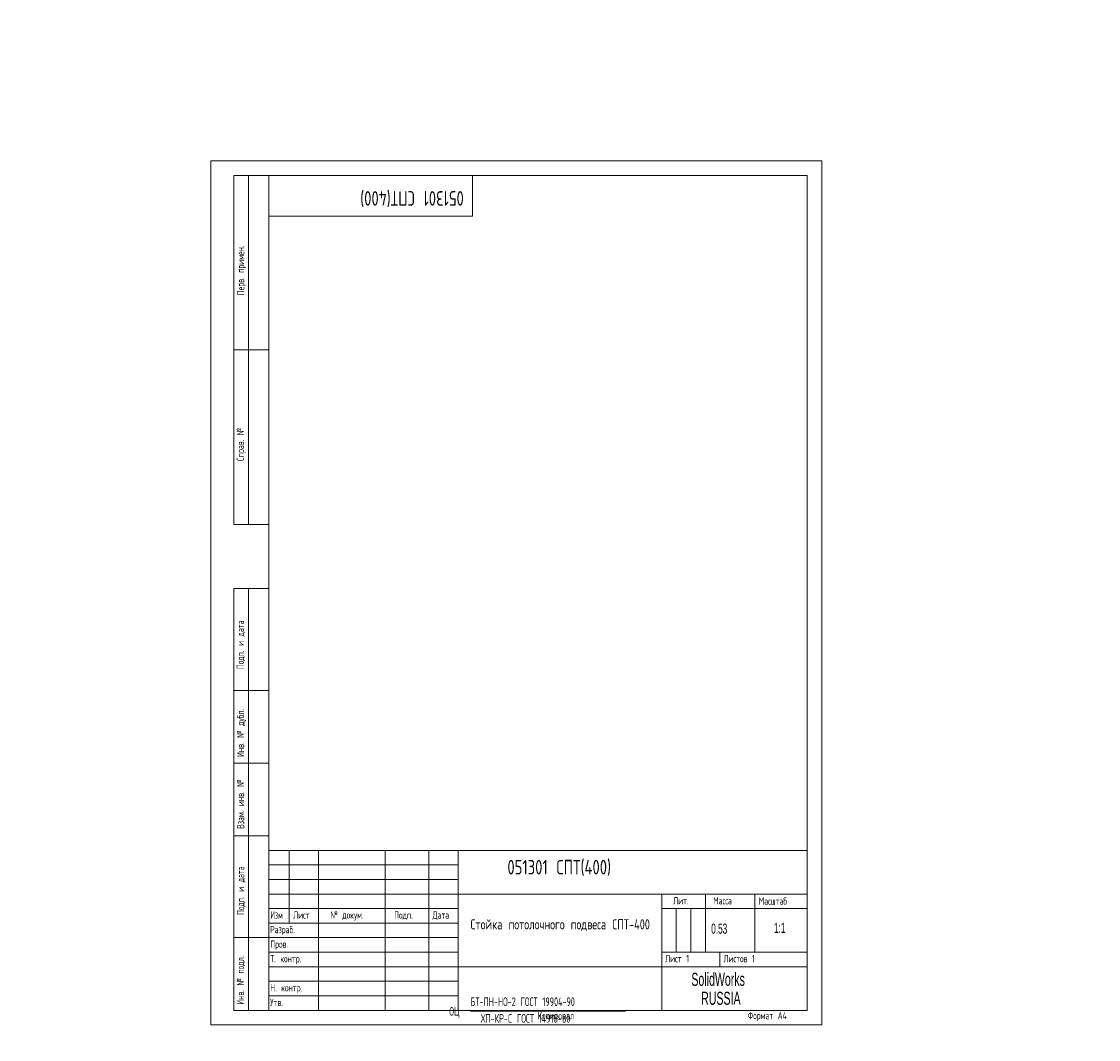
# Model space of a CAD drawing. Header units: millimetres. Extents: x -275 to 1621, y -5 to 3665.
# Tile 1 of 5: x -65 to 305, y -5 to 345. Entities that reach past the tile are written whole.
import ezdxf

# ---------------------------------------------------------------- set-up
doc = ezdxf.new("R2010")
doc.units = ezdxf.units.MM
doc.layers.add('ОСЕВЫЕ', color=7, linetype='Continuous')
doc.styles.add('SLDTEXTSTYLE0', font='TXT', dxfattribs={"width": 0.605})
doc.styles.add('SLDTEXTSTYLE1', font='TXT', dxfattribs={"width": 0.605, "bigfont": 'bigfont'})
doc.styles.add('SLDTEXTSTYLE2', font='TXT', dxfattribs={"width": 0.7, "bigfont": 'bigfont'})
doc.styles.add('SLDTEXTSTYLE3', font='TXT', dxfattribs={"width": 0.582204, "bigfont": 'bigfont'})
doc.styles.add('SLDTEXTSTYLE4', font='TXT', dxfattribs={"width": 0.582204})

# ---------------------------------------------------------------- blocks, each defined once
blk = doc.blocks.new('SW_NOTE_0')
at = {"color": 0, "linetype": 'Continuous', "lineweight": 0}
blk.add_line((7.29, 2.43), (60.56, 2.43), dxfattribs=at)
at = {"color": 0, "linetype": 'Continuous', "lineweight": 0, "char_height": 3, "attachment_point": 1, "style": 'SLDTEXTSTYLE1'}
for s, insert in [('\\M+18441\\M+18453-\\M+18450\\M+1844E-\\M+1844E\\M+1844F-2 \\M+18443\\M+1844F\\M+18452\\M+18453 19904-90', (7.29, 7.17)), ('\\M+1844F\\M+18457', (0, 3.87)), ('\\M+18456\\M+18450-\\M+1844B\\M+18451-C \\M+18443\\M+1844F\\M+18452\\M+18453 14918-80', (10.82, 1.43))]:
    blk.add_mtext(s, dxfattribs=dict(at, insert=insert))
blk = doc.blocks.new('SW_NOTE_1')
at = {"color": 0, "linetype": 'Continuous', "lineweight": 0, "attachment_point": 1}
for s, insert, char_height, style in [('\\M+18449\\M+18478\\M+1847D', (0, 3.22), 2.5, 'SLDTEXTSTYLE3'), ('.', (5.69, 2.32), 1.59, 'SLDTEXTSTYLE4')]:
    blk.add_mtext(s, dxfattribs=dict(at, insert=insert, char_height=char_height, style=style))
blk = doc.blocks.new('SW_NOTE_2')
at = {"color": 0, "linetype": 'Continuous', "lineweight": 0, "char_height": 4.5, "attachment_point": 1, "style": 'SLDTEXTSTYLE0'}
for s, insert in [('SolidWorks', (0, 5.8)), ('RUSSIA', (3.37, -0.7))]:
    blk.add_mtext(s, dxfattribs=dict(at, insert=insert))

msp = doc.modelspace()

# ---------------------------------------------------------------- linework, layer by layer
at = {"color": 7, "linetype": 'Continuous', "lineweight": 15}
for p, q in [((8, 172), (8, 292)), ((20, 292), (8, 292)), ((8, 172), (8, 292)), ((13, 172), (13, 292)), ((13, 172), (13, 292)), ((20, 292), (20, 5)), ((205, 292), (20, 292)), ((20, 292), (20, 5)), ((90, 278), (90, 292)), ((205, 5), (205, 292)), ((20, 278), (90, 278)), ((8, 232), (20, 232)), ((20, 232), (8, 232)), ((8, 172), (20, 172)), ((8, 5), (8, 150)), ((8, 150), (20, 150)), ((13, 5), (13, 150)), ((20, 115), (8, 115)), ((20, 90), (8, 90)), ((20, 65), (8, 65)), ((20, 60), (205, 60)), ((20, 60), (20, 5)), ((27, 35), (27, 60)), ((37, 60), (37, 5)), ((60, 60), (60, 5)), ((75, 60), (75, 5)), ((85, 60), (85, 5)), ((85, 45), (205, 45)), ((155, 45), (155, 5)), ((170, 45), (170, 25)), ((187, 45), (187, 25)), ((20, 40), (85, 40)), ((155, 40), (205, 40)), ((20, 35), (85, 35)), ((8, 30), (20, 30)), ((155, 25), (205, 25)), ((175, 25), (175, 20)), ((85, 20), (205, 20)), ((8, 5), (20, 5)), ((20, 5), (205, 5))]:
    msp.add_line(p, q, dxfattribs=at)
at = {"color": 7, "linetype": 'Continuous', "lineweight": 0}
for p, q in [((20, 55), (85, 55)), ((20, 50), (85, 50)), ((20, 45), (85, 45)), ((160, 40), (160, 25)), ((165, 40), (165, 25)), ((20, 30), (85, 30)), ((20, 25), (85, 25)), ((20, 20), (85, 20)), ((20, 15), (85, 15)), ((20, 10), (85, 10))]:
    msp.add_line(p, q, dxfattribs=at)
at = {"layer": 'ОСЕВЫЕ', "lineweight": 0}
for p, q in [((0, 297), (210, 297)), ((0, 297), (0, 0)), ((210, 297), (210, 0)), ((0, 0), (210, 0))]:
    msp.add_line(p, q, dxfattribs=at)

# ---------------------------------------------------------------- block references
at = {"color": 7, "linetype": 'Continuous', "lineweight": 0}
for name, p in [('SW_NOTE_1', (20.52, 35.82)), ('SW_NOTE_2', (165.18, 12.13)), ('SW_NOTE_0', (82.02, 2.31))]:
    msp.add_blockref(name, p, dxfattribs=at)

# ---------------------------------------------------------------- texts
at = {"color": 7, "linetype": 'Continuous', "lineweight": 0, "attachment_point": 1}
for s, insert, char_height, rotation, style in [('\\M+18450\\M+18475\\M+18482\\M+18472. \\M+18481\\M+18482\\M+18479\\M+1847D\\M+18475\\M+1847E.', (9.03, 250.83), 2.5, 90, 'SLDTEXTSTYLE1'), ('051301 \\M+18452\\M+18450\\M+18453(400)', (86.99, 281.6), 5, 180, 'SLDTEXTSTYLE2'), ('\\M+18452\\M+18481\\M+18482\\M+18470\\M+18472. \\M+18782', (8.94, 193.84), 2.5, 90, 'SLDTEXTSTYLE1'), ('\\M+18450\\M+18480\\M+18474\\M+18481. \\M+18479 \\M+18474\\M+18470\\M+18484\\M+18470', (8.93, 122.3), 2.5, 90, 'SLDTEXTSTYLE1'), ('\\M+18449\\M+1847E\\M+18472. \\M+18782 \\M+18474\\M+18485\\M+18471\\M+1847C.', (9, 92.12), 2.5, 90, 'SLDTEXTSTYLE1'), ('\\M+18442\\M+18478\\M+18470\\M+1847D. \\M+18479\\M+1847E\\M+18472. \\M+18782', (9.01, 67.4), 2.5, 90, 'SLDTEXTSTYLE1'), ('\\M+18450\\M+18480\\M+18474\\M+18481. \\M+18479 \\M+18474\\M+18470\\M+18484\\M+18470', (9.03, 37.79), 2.5, 90, 'SLDTEXTSTYLE1'), ('\\M+18449\\M+1847E\\M+18472. \\M+18782 \\M+18481\\M+18480\\M+18474\\M+1847C.', (8.94, 6.96), 2.5, 90, 'SLDTEXTSTYLE1')]:
    msp.add_mtext(s, dxfattribs=dict(at, insert=insert, char_height=char_height, rotation=rotation, style=style))
at = {"color": 7, "linetype": 'Continuous', "lineweight": 0}
for s, insert, char_height, attachment_point, style in [('051301 \\M+18452\\M+18450\\M+18453(400)', (101.96, 56.73), 5, 1, 'SLDTEXTSTYLE2'), ('\\M+1844C\\M+18479\\M+18484.', (158.95, 43.93), 2.5, 1, 'SLDTEXTSTYLE1'), ('\\M+1844D\\M+18470\\M+18483\\M+18483\\M+18470', (172.7, 43.93), 2.5, 1, 'SLDTEXTSTYLE1'), ('\\M+1844D\\M+18470\\M+18483\\M+1848A\\M+18484\\M+18470\\M+18471', (188.37, 43.84), 2.5, 1, 'SLDTEXTSTYLE1'), ('\\M+1844C\\M+18479\\M+18483\\M+18484', (28.33, 39.04), 2.5, 1, 'SLDTEXTSTYLE1'), ('\\M+18782 \\M+18474\\M+18480\\M+1847B\\M+18485\\M+1847D.', (41.11, 39.06), 2.5, 1, 'SLDTEXTSTYLE1'), ('\\M+18450\\M+18480\\M+18474\\M+18481.', (63.06, 39.04), 2.5, 1, 'SLDTEXTSTYLE1'), ('\\M+18444\\M+18470\\M+18484\\M+18470', (76.24, 39.05), 2.5, 1, 'SLDTEXTSTYLE1'), ('\\M+18452\\M+18484\\M+18480\\M+1847A\\M+1847B\\M+18470 \\M+18481\\M+18480\\M+18484\\M+18480\\M+1847C\\M+18480\\M+18489\\M+1847E\\M+18480\\M+18473\\M+18480 \\M+18481\\M+18480\\M+18474\\M+18472\\M+18475\\M+18483\\M+18470 \\M+18452\\M+18450\\M+18453-400', (120.12, 36.34), 3.5, 2, 'SLDTEXTSTYLE2'), ('\\M+18451\\M+18470\\M+18478\\M+18482\\M+18470\\M+18471.', (20.42, 34.03), 2.5, 1, 'SLDTEXTSTYLE1'), ('0.53', (172.01, 34.84), 3.5, 1, 'SLDTEXTSTYLE0'), ('1:1', (195.55, 35.13), 3.5, 2, 'SLDTEXTSTYLE0'), ('\\M+18450\\M+18482\\M+18480\\M+18472.', (20.47, 29.01), 2.5, 1, 'SLDTEXTSTYLE1'), ('\\M+18453. \\M+1847B\\M+18480\\M+1847E\\M+18484\\M+18482.', (20.47, 24.02), 2.5, 1, 'SLDTEXTSTYLE1'), ('\\M+1844C\\M+18479\\M+18483\\M+18484 1', (156.18, 24.05), 2.5, 1, 'SLDTEXTSTYLE1'), ('\\M+1844C\\M+18479\\M+18483\\M+18484\\M+18480\\M+18472 1', (176.24, 24.04), 2.5, 1, 'SLDTEXTSTYLE1'), ('\\M+1844E. \\M+1847B\\M+18480\\M+1847E\\M+18484\\M+18482.', (20.46, 14.02), 2.5, 1, 'SLDTEXTSTYLE1'), ('\\M+18454\\M+18484\\M+18472.', (20.45, 9.01), 2.5, 1, 'SLDTEXTSTYLE1'), ('\\M+1844B\\M+18480\\M+18481\\M+18479\\M+18482\\M+18480\\M+18472\\M+18470\\M+1847C', (112.4, 4.44), 2.5, 1, 'SLDTEXTSTYLE1'), ('\\M+18455\\M+18480\\M+18482\\M+1847D\\M+18470\\M+18484 \\M+184404', (184.58, 4.46), 2.5, 1, 'SLDTEXTSTYLE1')]:
    msp.add_mtext(s, dxfattribs=dict(at, insert=insert, char_height=char_height, attachment_point=attachment_point, style=style))

doc.saveas('drawing.dxf')
